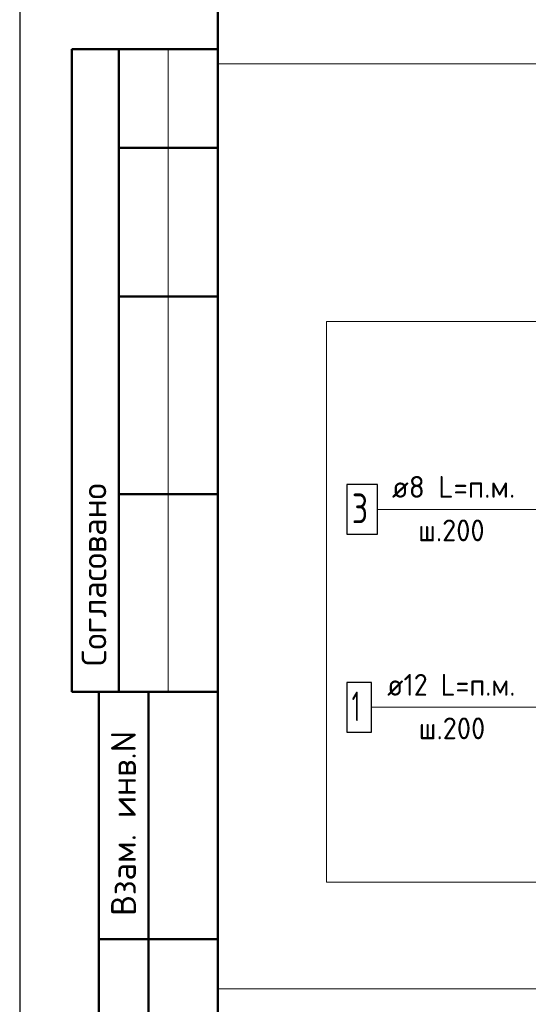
# Model space of a CAD drawing. Header units: millimetres. Extents: x 0 to 42000, y 0 to 29700.
# Tile 2 of 18: x 0 to 5136, y 5842 to 15797. Entities that reach past the tile are written whole.
import ezdxf

# ---------------------------------------------------------------- set-up
doc = ezdxf.new("R2010")
doc.units = ezdxf.units.MM
for name, color, linetype, lineweight in [('Standard', 7, 'Continuous', 25), ('Позиционная метка линия выноска', 7, 'Continuous', 13), ('Стена фоновая арматура У1', 7, 'Continuous', 18), ('Стена фоновая арматура Х1', 7, 'Continuous', 35)]:
    doc.layers.add(name, color=color, linetype=linetype, lineweight=lineweight)
doc.styles.add('ISOCPEUR', font='txt')

msp = doc.modelspace()

# ---------------------------------------------------------------- linework, layer by layer
at = {"layer": 'Standard', "color": 7, "linetype": 'Continuous', "lineweight": 25, "transparency": 33554687}
msp.add_line((2000, 29200), (2000, 1058.3), dxfattribs=at)
at = {"layer": 'Standard', "color": 7, "linetype": 'Continuous', "lineweight": 50, "transparency": 33554687}
for p, q in [((6.2, 15500), (0, 15500)), ((2000, 15500), (526.8, 15500)), ((526.8, 15500), (526.8, 9000)), ((526.8, 15500), (526.8, 9000)), ((1000, 15500), (1000, 9000)), ((2000, 14500), (1000, 14500)), ((2000, 13000), (1000, 13000)), ((2000, 11000), (1000, 11000)), ((0, 9000), (6.2, 9000)), ((526.8, 9000), (2000, 9000)), ((800, 500), (800, 9000)), ((800, 500), (800, 9000)), ((1300, 500), (1300, 9000)), ((800, 6500), (2000, 6500))]:
    msp.add_line(p, q, dxfattribs=at)
at = {"layer": 'Standard', "color": 7, "linetype": 'Continuous', "lineweight": 13, "transparency": 33554687}
msp.add_line((1500, 15500), (1500, 9000), dxfattribs=at)
at = {"layer": 'Standard', "color": 7, "linetype": 'Continuous', "lineweight": 25, "transparency": 33554687}
msp.add_lwpolyline([(0, 0), (42000, 0), (42000, 29700), (0, 29700), (0, 0)], close=True, dxfattribs=at)
at = {"layer": 'Standard', "color": 7, "linetype": 'Continuous', "lineweight": 50, "transparency": 33554687}
msp.add_lwpolyline([(2000, 29200), (41500, 29200), (41500, 500), (2000, 500), (2000, 29200)], close=True, dxfattribs=at)
at = {"layer": 'Standard', "color": 7, "linetype": 'Continuous', "lineweight": 13, "transparency": 33554687}
for points in [[(28398, 29200), (2000, 29200), (2000, 6000), (28398, 6000), (28398, 29200)], [(2000, 15349.2), (2000, 500), (16849.2, 500), (16849.2, 15349.2), (2000, 15349.2)]]:
    msp.add_lwpolyline(points, dxfattribs=at)
at = {"layer": 'Standard', "color": 254, "linetype": 'Continuous', "lineweight": 13, "true_color": 0xc4c4ff, "transparency": 33554687}
msp.add_lwpolyline([(3097.5, 7077.9), (13417.5, 7077.9), (13417.5, 12744.6), (3097.5, 12744.6), (3097.5, 7077.9)], dxfattribs=at)
at = {"layer": 'Позиционная метка линия выноска', "color": 7, "linetype": 'Continuous', "lineweight": 13, "transparency": 33554687}
msp.add_line((7051.5, 10846.1), (3613.8, 10846.1), dxfattribs=at)
msp.add_lwpolyline([(3551.5, 8844.6), (6638.2, 8844.6), (6971.5, 8511.2)], dxfattribs=at)
at = {"layer": 'Стена фоновая арматура У1', "color": 7, "linetype": 'Continuous', "lineweight": 25, "transparency": 33554687}
msp.add_lwpolyline([(3303.8, 10596.1), (3613.8, 10596.1), (3613.8, 11096.1), (3303.8, 11096.1), (3303.8, 10596.1)], dxfattribs=at)
at = {"layer": 'Стена фоновая арматура Х1', "color": 7, "linetype": 'Continuous', "lineweight": 25, "transparency": 33554687}
msp.add_lwpolyline([(3303.8, 8594.6), (3553.8, 8594.6), (3553.8, 9094.6), (3303.8, 9094.6), (3303.8, 8594.6)], dxfattribs=at)

# ---------------------------------------------------------------- texts
at = {"layer": 'Standard', "color": 7, "linetype": 'Continuous', "lineweight": 50, "transparency": 33554687, "char_height": 250, "attachment_point": 7, "rotation": 90, "style": 'ISOCPEUR'}
for s, insert, width in [('\\A1;{\\fISOCPEUR|i0|b0;\\H250.000000;\\W1.000000;\\C7;Согласовано}\\P', (875, 9261.5), 2071.875), ('\\A1;{\\fISOCPEUR|i0|b0;\\H250.000000;\\W1.000000;\\C7;Взам. инв.N}\\P', (1173, 6735.9), 1909.099)]:
    msp.add_mtext(s, dxfattribs=dict(at, insert=insert, width=width))
at = {"layer": 'Стена фоновая арматура У1', "color": 7, "linetype": 'Continuous', "lineweight": 13, "transparency": 33554687, "attachment_point": 7, "style": 'ISOCPEUR'}
for s, insert, char_height, width in [('\\W0.97;ø8 L=п.м. ', (3759.1, 10963.5), 220, 1491.871), ('\\W0.78;3', (3353.8, 10706.1), 300, 326.407), ('\\W0.95;ш.200 ', (4023.1, 10523.5), 220, 962.136)]:
    msp.add_mtext(s, dxfattribs=dict(at, insert=insert, char_height=char_height, width=width))
at = {"layer": 'Стена фоновая арматура Х1', "color": 7, "linetype": 'Continuous', "lineweight": 13, "transparency": 33554687, "attachment_point": 7, "style": 'ISOCPEUR'}
for s, insert, char_height, width in [('\\W0.94;ø12 L=п.м. ', (3710.2, 8961.9), 220, 1599.147), ('\\W0.56;1', (3353.8, 8704.6), 300, 233.324), ('\\W0.95;ш.200 ', (4029.2, 8521.9), 220, 962.136)]:
    msp.add_mtext(s, dxfattribs=dict(at, insert=insert, char_height=char_height, width=width))

doc.saveas('drawing.dxf')
